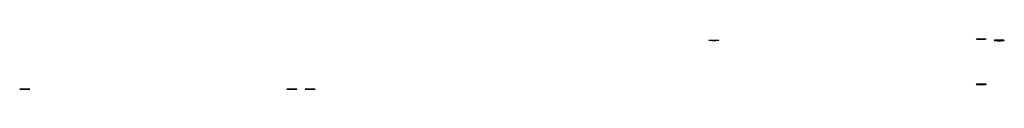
# Model space of a CAD drawing. Header units: millimetres. Extents: x 4 to 2447, y -146 to -21.
import ezdxf

# ---------------------------------------------------------------- set-up
doc = ezdxf.new("R2010")
doc.units = ezdxf.units.MM
doc.header["$MEASUREMENT"] = 0
doc.layers.add('Default', color=18, linetype='Continuous', true_color=0x000000)

msp = doc.modelspace()

# ---------------------------------------------------------------- linework, layer by layer
at = {"layer": 'Default', "extrusion": (0, -0.997564, 0.069756)}
for centre in [(1726.2, 1741, 146.6), (2389.2, 1786, 146.6)]:
    msp.add_circle(centre, 12.5, dxfattribs=at)
at = {"layer": 'Default', "extrusion": (0, 0.997564, -0.069756)}
for centre in [(-2434.2, 1741, -146.6), (-2389.2, 178, -146.6)]:
    msp.add_circle(centre, 12.5, dxfattribs=at)
at = {"layer": 'Default', "extrusion": (0, -1, 0)}
for centre in [(16, 1750.4, 145.9), (679, 1795.4, 145.9)]:
    msp.add_circle(centre, 12.5, dxfattribs=at)
at = {"layer": 'Default', "extrusion": (0, 1, 0)}
for centre in [(-679, 187.4, -145.9), (-724, 1750.4, -145.9)]:
    msp.add_circle(centre, 12.5, dxfattribs=at)

doc.saveas('drawing.dxf')
